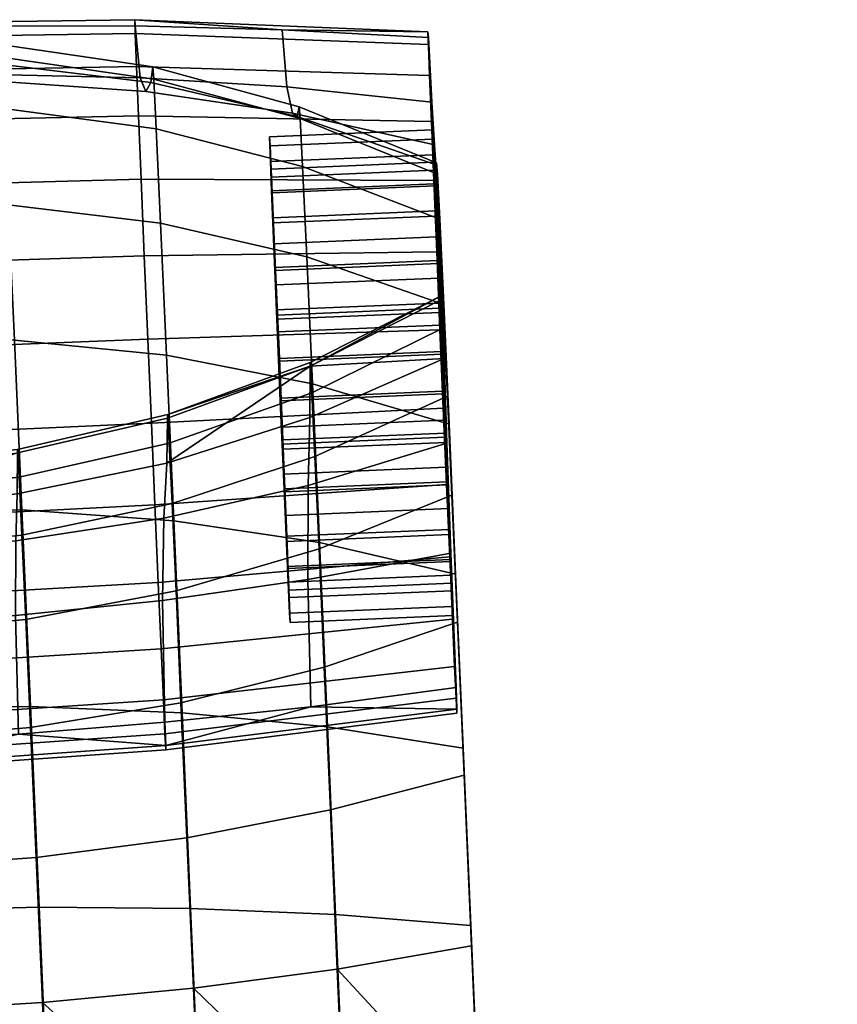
# Model space of a CAD drawing. Header units: millimetres. Extents: x -295 to 295, y -265 to 327.
# Tile 147 of 155: x 268 to 293, y 195 to 225. Entities that reach past the tile are written whole.
import ezdxf

# ---------------------------------------------------------------- set-up
doc = ezdxf.new("R2010")
doc.units = ezdxf.units.MM
doc.header["$MEASUREMENT"] = 0
doc.layers.add('podrucky', color=7, linetype='Continuous')

msp = doc.modelspace()

# ---------------------------------------------------------------- meshes
at = {"layer": 'podrucky'}
mesh = msp.add_polyface(dxfattribs=at)
corners = [(272.143, 222.722, 606.981), (272.291, 223.006, 619.281), (276.791, 221.957, 619.248), (276.646, 222.066, 606.906), (267.546, 223.044, 607.03), (267.633, 223.571, 619.305), (271.969, 223.152, 594.624), (276.474, 222.869, 594.556), (267.43, 223.245, 594.669), (272.357, 223.487, 631.527), (276.855, 222.255, 631.565), (267.672, 224.168, 631.507), (271.818, 224.744, 582.367), (267.307, 224.738, 582.411), (276.324, 224.627, 582.3), (268.19, 210.363, 618.439), (263.483, 209.911, 618.496), (263.52, 208.552, 607.088), (268.143, 208.916, 607.035), (272.784, 211.307, 618.287), (272.697, 209.608, 606.894), (268.199, 211.616, 629.782), (272.811, 212.684, 629.666), (277.188, 214.281, 629.484), (271.818, 224.514, 577.179), (262.796, 224.374, 577.127), (262.782, 224.803, 579.802), (271.806, 224.934, 579.796), (271.857, 223.494, 574.732), (262.835, 223.331, 574.626), (271.918, 221.98, 572.646), (262.896, 221.783, 572.493), (271.997, 220.031, 570.96), (262.978, 219.79, 570.769), (272.094, 217.681, 569.736), (263.077, 217.389, 569.518), (272.201, 215.111, 569.096), (263.188, 214.761, 568.865), (272.311, 212.535, 569.069), (263.299, 212.128, 568.836), (272.418, 210.02, 569.629), (263.408, 209.557, 569.409), (272.521, 207.638, 570.787), (263.514, 207.122, 570.592), (268.103, 215.08, 656.708), (268.332, 209.87, 661.533), (273.002, 209.536, 660.824), (272.777, 214.619, 656.116), (263.335, 215.101, 656.914), (263.566, 209.848, 661.779), (267.916, 219.243, 650.954), (272.596, 218.681, 650.502), (263.146, 219.299, 651.113), (272.461, 221.575, 644.203), (277.084, 217.643, 649.776), (276.955, 220.42, 643.731), (267.778, 222.209, 644.498), (263.008, 222.289, 644.604), (272.385, 223.11, 637.953), (276.881, 221.893, 637.732), (267.7, 223.781, 638.093), (268.248, 210.874, 639.243), (272.861, 211.915, 639.477), (272.948, 210.062, 644.115), (268.332, 209.086, 643.716), (263.502, 210.387, 639.17), (263.584, 208.622, 643.587), (268.203, 211.725, 634.501), (272.814, 212.797, 634.56), (263.457, 211.227, 634.487), (263.453, 211.119, 629.827)]
mesh.append_faces([[corners[k] for k in face] for face in [(0, 1, 2, 3), (4, 5, 1, 0), (6, 0, 3, 7), (8, 4, 0, 6), (9, 10, 2, 1), (11, 9, 1, 5), (8, 6, 12, 13), (6, 7, 14, 12), (15, 16, 17, 18), (19, 15, 18, 20), (16, 15, 21, 21), (19, 22, 21, 15), (19, 23, 22, 22), (24, 25, 26, 27), (28, 29, 25, 24), (30, 31, 29, 28), (32, 33, 31, 30), (34, 35, 33, 32), (36, 37, 35, 34), (38, 39, 37, 36), (40, 41, 39, 38), (42, 43, 41, 40), (26, 13, 12, 27), (14, 27, 12, 12), (44, 45, 46, 47), (48, 49, 45, 44), (50, 44, 47, 51), (52, 48, 44, 50), (53, 51, 54, 55), (56, 50, 51, 53), (57, 52, 50, 56), (58, 53, 55, 59), (60, 56, 53, 58), (58, 59, 10, 9), (60, 58, 9, 11), (61, 62, 63, 64), (65, 61, 64, 66), (67, 68, 62, 61), (69, 67, 61, 65), (67, 21, 22, 68), (69, 70, 21, 67)]])
mesh = msp.add_polyface(dxfattribs=at)
corners = [(280.857, 223.221, 575.084), (280.82, 224.173, 577.367), (280.963, 220.784, 576.883), (280.809, 224.565, 579.81), (280.936, 221.548, 579.588), (281.039, 218.9, 574.496), (280.913, 221.808, 573.136), (280.986, 219.989, 571.562), (280.82, 224.388, 582.21), (280.953, 221.264, 582.384), (280.928, 222.4, 594.463), (281.02, 219.823, 585.062), (281.123, 217.438, 586.947), (281.303, 214.523, 617.727), (281.006, 221.092, 606.808), (281.055, 220.469, 619.206), (281.248, 216.342, 629.244), (281.074, 220.531, 631.62), (276.855, 222.255, 631.565), (281.074, 220.531, 631.62), (281.055, 220.469, 619.206), (276.791, 221.957, 619.248), (281.006, 221.092, 606.808), (276.646, 222.066, 606.906), (280.928, 222.4, 594.463), (276.474, 222.869, 594.556), (280.82, 224.388, 582.21), (276.324, 224.627, 582.3), (271.818, 224.514, 577.179), (271.806, 224.934, 579.796), (280.809, 224.565, 579.81), (280.82, 224.173, 577.367), (280.857, 223.221, 575.084), (271.857, 223.494, 574.732), (271.918, 221.98, 572.646), (280.913, 221.808, 573.136), (271.997, 220.031, 570.96), (280.986, 219.989, 571.562), (281.1, 220.189, 637.441), (276.881, 221.893, 637.732), (276.955, 220.42, 643.731), (281.17, 218.799, 643.103), (280.979, 220.553, 579.675), (281.106, 217.531, 579.939), (281.002, 219.891, 577.331), (280.993, 220.307, 582.098), (280.963, 220.784, 576.883), (275.968, 220.573, 576.893), (276.043, 218.689, 574.505), (281.039, 218.9, 574.496), (280.953, 221.264, 582.384), (275.957, 221.053, 582.393), (275.94, 221.337, 579.597), (280.936, 221.548, 579.588), (281.02, 219.823, 585.062), (276.023, 219.612, 585.071), (280.979, 220.553, 579.675), (275.982, 220.342, 579.684), (275.998, 220.096, 582.107), (280.993, 220.307, 582.098), (276.055, 218.847, 584.429), (281.05, 219.058, 584.419), (281.002, 219.891, 577.331), (276.006, 219.679, 577.34), (275.982, 220.342, 579.684), (276.006, 219.679, 577.34), (275.968, 220.573, 576.893), (276.043, 218.689, 574.505), (275.957, 221.053, 582.393), (275.94, 221.337, 579.597), (276.023, 219.612, 585.071), (275.998, 220.096, 582.107), (276.055, 218.847, 584.429)]
mesh.append_faces([[corners[k] for k in face] for face in [(0, 1, 2, 2), (3, 4, 1, 1), (1, 4, 2, 2), (5, 6, 0, 0), (0, 2, 5, 5), (7, 6, 5, 5), (8, 9, 3, 3), (8, 10, 11, 11), (11, 9, 8, 8), (10, 12, 11, 11), (9, 4, 3, 3), (13, 14, 15, 15), (16, 15, 17, 17), (18, 19, 20, 21), (22, 23, 21, 20), (23, 22, 24, 25), (25, 24, 26, 27), (28, 29, 30, 31), (27, 26, 30, 30), (30, 29, 27, 27), (31, 32, 33, 28), (34, 33, 32, 35), (36, 34, 35, 37), (38, 39, 40, 41), (39, 38, 19, 18), (42, 43, 44, 44), (43, 42, 45, 45), (46, 47, 48, 49), (50, 51, 52, 53), (54, 55, 51, 50), (53, 52, 47, 46), (56, 57, 58, 59), (59, 58, 60, 61), (62, 63, 57, 56), (64, 65, 66, 66), (67, 66, 65, 65), (68, 64, 69, 69), (66, 69, 64, 64), (70, 71, 68, 68), (64, 68, 71, 71), (71, 70, 72, 72)]])
mesh = msp.add_polyface(dxfattribs=at)
corners = [(245.656, 203.536, 574.955), (244.945, 220.287, 573.203), (245.592, 204.991, 573.039), (245.726, 202.219, 582.055), (244.841, 223.044, 579.876), (245.727, 202.097, 579.584), (245.488, 210.977, 653.962), (245.573, 208.798, 650.348), (245.746, 204.896, 654.297), (245.701, 202.888, 584.367), (244.853, 222.867, 582.277), (245.69, 206.371, 658.227), (245.95, 200.19, 657.452), (254.285, 208.83, 606.928), (249.783, 209.46, 606.718), (250, 206.582, 595.47), (254.505, 206.319, 595.612), (258.883, 208.524, 607.052), (259.043, 206.238, 595.695), (263.52, 208.552, 607.088), (263.593, 206.339, 595.717), (268.143, 208.916, 607.035), (268.135, 206.623, 595.678), (272.697, 209.608, 606.894), (272.648, 207.086, 595.579), (250.197, 202.675, 584.527), (245.547, 207.021, 595.268), (245.701, 202.888, 584.367), (259.213, 202.594, 584.704), (254.702, 202.577, 584.64), (245.425, 210.398, 606.428), (263.725, 202.727, 584.72), (268.231, 202.975, 584.687), (272.729, 203.339, 584.606), (263.514, 207.122, 570.592), (254.495, 206.875, 570.82), (254.393, 209.258, 569.662), (263.408, 209.557, 569.409), (263.604, 205.031, 572.313), (254.584, 204.83, 572.503), (272.61, 205.592, 572.47), (272.521, 207.638, 570.787), (263.676, 203.438, 574.412), (254.654, 203.272, 574.557), (272.68, 204.034, 574.523), (245.508, 206.9, 571.467), (245.412, 209.124, 570.387), (245.656, 203.536, 574.955), (245.592, 204.991, 573.039), (263.566, 209.848, 661.779), (263.831, 203.75, 665.528), (268.594, 203.821, 665.252), (268.332, 209.87, 661.533), (258.814, 209.467, 661.551), (259.078, 203.418, 665.269), (254.188, 208.74, 660.859), (254.443, 202.838, 664.487), (249.785, 207.695, 659.734), (250.03, 202.03, 663.217), (245.69, 206.371, 658.227), (245.923, 201.024, 661.514), (263.699, 206.065, 647.484), (268.449, 206.497, 647.662), (268.596, 203.18, 651.018), (263.844, 202.789, 650.798), (258.932, 206.094, 647.68), (259.078, 202.777, 651.036), (254.256, 206.581, 648.242), (254.407, 203.141, 651.722), (249.773, 207.496, 649.144), (249.934, 203.859, 652.825), (263.584, 208.622, 643.587), (268.332, 209.086, 643.716), (258.814, 208.684, 643.734), (254.135, 209.266, 644.15), (249.645, 210.337, 644.817), (245.746, 204.896, 654.297), (245.573, 208.798, 650.348)]
mesh.append_faces([[corners[k] for k in face] for face in [(0, 1, 2, 2), (3, 4, 5, 5), (6, 7, 8, 8), (9, 10, 3, 3), (11, 6, 8, 8), (8, 12, 11, 11), (13, 14, 15, 16), (17, 13, 16, 18), (19, 17, 18, 20), (21, 19, 20, 22), (23, 21, 22, 24), (25, 15, 26, 27), (28, 18, 16, 29), (29, 16, 15, 25), (15, 14, 30, 26), (18, 28, 31, 20), (32, 22, 20, 31), (33, 24, 22, 32), (34, 35, 36, 37), (38, 39, 35, 34), (40, 38, 34, 41), (42, 43, 39, 38), (44, 42, 38, 40), (45, 46, 36, 35), (47, 48, 39, 43), (48, 45, 35, 39), (49, 50, 51, 52), (53, 54, 50, 49), (55, 56, 54, 53), (57, 58, 56, 55), (57, 59, 60, 58), (61, 62, 63, 64), (65, 61, 64, 66), (67, 65, 66, 68), (69, 67, 68, 70), (71, 72, 62, 61), (73, 71, 61, 65), (74, 73, 65, 67), (75, 74, 67, 69), (76, 77, 69, 70)]])
mesh = msp.add_polyface(dxfattribs=at)
corners = [(281.178, 215.397, 569.823), (281.078, 217.796, 570.42), (281.148, 216.224, 573.053), (280.986, 219.989, 571.562), (281.039, 218.9, 574.496), (280.928, 222.4, 594.463), (281.238, 214.737, 587.712), (281.123, 217.438, 586.947), (281.393, 211.919, 606.362), (281.006, 221.092, 606.808), (281.074, 220.531, 631.62), (281.1, 220.189, 637.441), (281.252, 216.47, 634.797), (281.248, 216.342, 629.244), (281.17, 218.799, 643.103), (281.305, 215.469, 640.377), (281.404, 213.366, 645.64), (281.303, 214.523, 617.727), (281.055, 220.469, 619.206), (281.291, 216.178, 648.809), (281.515, 208.542, 595.202), (272.094, 217.681, 569.736), (271.997, 220.031, 570.96), (280.986, 219.989, 571.562), (281.078, 217.796, 570.42), (272.201, 215.111, 569.096), (281.178, 215.397, 569.823), (272.596, 218.681, 650.502), (272.777, 214.619, 656.116), (277.258, 213.744, 655.165), (277.084, 217.643, 649.776), (281.17, 218.799, 643.103), (276.955, 220.42, 643.731), (281.291, 216.178, 648.809), (281.252, 216.47, 634.797), (277.188, 214.281, 629.484), (281.248, 216.342, 629.244), (281.186, 215.546, 577.101), (281.066, 218.258, 575.262), (281.002, 219.891, 577.331), (281.106, 217.531, 579.939), (281.162, 215.939, 574.012), (281.05, 219.058, 584.419), (281.174, 216.068, 583.078), (280.993, 220.307, 582.098), (281.24, 214.649, 586.716), (281.141, 216.991, 586.053), (281.039, 218.9, 574.496), (276.043, 218.689, 574.505), (276.153, 216.013, 573.063), (281.148, 216.224, 573.053), (281.123, 217.438, 586.947), (276.127, 217.227, 586.956), (276.023, 219.612, 585.071), (281.02, 219.823, 585.062), (281.238, 214.737, 587.712), (276.243, 214.525, 587.721), (281.05, 219.058, 584.419), (276.055, 218.847, 584.429), (276.145, 216.78, 586.062), (281.141, 216.991, 586.053), (281.066, 218.258, 575.262), (276.071, 218.047, 575.271), (276.006, 219.679, 577.34), (281.002, 219.891, 577.331), (281.162, 215.939, 574.012), (276.167, 215.728, 574.021), (276.245, 214.438, 586.725), (281.24, 214.649, 586.716), (276.071, 218.047, 575.271), (276.167, 215.728, 574.021), (276.153, 216.013, 573.063), (276.006, 219.679, 577.34), (276.043, 218.689, 574.505), (276.145, 216.78, 586.062), (276.127, 217.227, 586.956), (276.243, 214.525, 587.721), (276.055, 218.847, 584.429), (276.023, 219.612, 585.071), (276.189, 215.335, 577.111), (281.186, 215.546, 577.101), (281.106, 217.531, 579.939), (276.111, 217.32, 579.948), (276.111, 217.32, 579.948), (281.106, 217.531, 579.939), (281.174, 216.068, 583.078), (276.178, 215.857, 583.088)]
mesh.append_faces([[corners[k] for k in face] for face in [(0, 1, 2, 2), (3, 2, 1, 1), (4, 2, 3, 3), (5, 6, 7, 7), (8, 5, 9, 9), (10, 11, 12, 12), (13, 10, 12, 12), (14, 15, 11, 11), (15, 12, 11, 11), (16, 15, 14, 14), (17, 18, 13, 13), (16, 14, 19, 19), (8, 20, 5, 5), (21, 22, 23, 24), (25, 21, 24, 26), (27, 28, 29, 30), (31, 32, 30, 33), (34, 35, 36, 36), (37, 38, 39, 39), (40, 37, 39, 39), (41, 38, 37, 37), (42, 43, 44, 44), (45, 43, 46, 46), (42, 46, 43, 43), (44, 43, 40, 40), (47, 48, 49, 50), (51, 52, 53, 54), (55, 56, 52, 51), (57, 58, 59, 60), (61, 62, 63, 64), (65, 66, 62, 61), (60, 59, 67, 68), (69, 70, 71, 71), (72, 69, 73, 73), (71, 73, 69, 69), (74, 75, 76, 76), (75, 74, 77, 77), (75, 77, 78, 78), (79, 80, 81, 82), (83, 84, 85, 86)]])
mesh = msp.add_polyface(dxfattribs=at)
corners = [(281.178, 215.397, 569.823), (281.148, 216.224, 573.053), (281.267, 213.431, 572.769), (281.279, 212.992, 569.798), (281.38, 210.645, 570.32), (280.928, 222.4, 594.463), (281.515, 208.542, 595.202), (281.238, 214.737, 587.712), (281.393, 211.919, 606.362), (281.006, 221.092, 606.808), (281.303, 214.523, 617.727), (281.356, 211.943, 587.428), (281.541, 210.319, 650.282), (281.404, 213.366, 645.64), (281.291, 216.178, 648.809), (281.455, 212.498, 653.895), (281.393, 211.919, 606.362), (281.303, 214.523, 617.727), (277.18, 212.709, 618.047), (277.129, 210.616, 606.667), (277.188, 214.281, 629.484), (272.784, 211.307, 618.287), (281.248, 216.342, 629.244), (281.178, 215.397, 569.823), (281.279, 212.992, 569.798), (272.311, 212.535, 569.069), (272.201, 215.111, 569.096), (277.258, 213.744, 655.165), (281.455, 212.498, 653.895), (281.291, 216.178, 648.809), (277.084, 217.643, 649.776), (272.814, 212.797, 634.56), (277.192, 214.4, 634.66), (277.242, 213.468, 639.86), (272.861, 211.915, 639.477), (277.334, 211.507, 644.766), (281.305, 215.469, 640.377), (281.404, 213.366, 645.64), (281.252, 216.47, 634.797), (272.811, 212.684, 629.666), (281.265, 213.518, 573.765), (281.162, 215.939, 574.012), (281.186, 215.546, 577.101), (281.174, 216.068, 583.078), (281.24, 214.649, 586.716), (281.32, 212.621, 583.38), (281.365, 211.176, 574.428), (281.332, 212.098, 577.403), (281.343, 212.228, 586.47), (281.148, 216.224, 573.053), (276.153, 216.013, 573.063), (276.271, 213.219, 572.778), (281.267, 213.431, 572.769), (281.356, 211.943, 587.428), (276.361, 211.731, 587.437), (276.243, 214.525, 587.721), (281.238, 214.737, 587.712), (281.365, 211.176, 574.428), (276.369, 210.965, 574.438), (276.27, 213.306, 573.775), (281.265, 213.518, 573.765), (281.24, 214.649, 586.716), (276.245, 214.438, 586.725), (276.348, 212.017, 586.479), (281.343, 212.228, 586.47), (276.167, 215.728, 574.021), (281.162, 215.939, 574.012), (276.27, 213.306, 573.775), (276.271, 213.219, 572.778), (276.167, 215.728, 574.021), (276.243, 214.525, 587.721), (276.361, 211.731, 587.437), (276.348, 212.017, 586.479), (276.153, 216.013, 573.063), (276.245, 214.438, 586.725), (276.145, 216.78, 586.062), (276.178, 215.857, 583.088), (281.174, 216.068, 583.078), (281.32, 212.621, 583.38), (276.324, 212.409, 583.389), (276.336, 211.887, 577.412), (281.332, 212.098, 577.403), (281.186, 215.546, 577.101), (276.189, 215.335, 577.111), (276.403, 210.424, 580.551), (276.189, 215.335, 577.111), (276.111, 217.32, 579.948), (276.178, 215.857, 583.088), (276.336, 211.887, 577.412), (276.324, 212.409, 583.389)]
mesh.append_faces([[corners[k] for k in face] for face in [(0, 1, 2, 2), (2, 3, 0, 0), (4, 3, 2, 2), (5, 6, 7, 7), (8, 9, 10, 10), (6, 11, 7, 7), (12, 13, 14, 14), (15, 12, 14, 14), (16, 17, 18, 19), (18, 20, 21, 21), (18, 17, 20, 20), (17, 22, 20, 20), (23, 24, 25, 26), (27, 28, 29, 30), (31, 32, 33, 34), (35, 33, 36, 37), (38, 36, 33, 32), (31, 20, 32, 32), (32, 20, 38, 38), (31, 39, 20, 20), (40, 41, 42, 42), (43, 44, 45, 45), (46, 40, 47, 47), (44, 48, 45, 45), (40, 42, 47, 47), (49, 50, 51, 52), (53, 54, 55, 56), (57, 58, 59, 60), (61, 62, 63, 64), (60, 59, 65, 66), (67, 68, 69, 69), (70, 71, 72, 72), (68, 73, 69, 69), (70, 74, 75, 75), (72, 74, 70, 70), (76, 77, 78, 79), (80, 81, 82, 83), (84, 85, 86, 86), (87, 84, 86, 86), (85, 84, 88, 88), (89, 84, 87, 87)]])
mesh = msp.add_polyface(dxfattribs=at)
corners = [(281.383, 210.729, 573.534), (281.38, 210.645, 570.32), (281.267, 213.431, 572.769), (281.476, 208.421, 571.401), (281.56, 206.512, 572.972), (281.486, 208.343, 575.419), (281.467, 209.267, 585.985), (281.356, 211.943, 587.428), (281.515, 208.542, 595.202), (281.658, 207.892, 658.16), (281.713, 206.417, 654.231), (281.455, 212.498, 653.895), (281.541, 210.319, 650.282), (277.129, 210.616, 606.667), (272.697, 209.608, 606.894), (272.648, 207.086, 595.579), (277.115, 207.728, 595.42), (277.18, 212.709, 618.047), (272.784, 211.307, 618.287), (281.515, 208.542, 595.202), (281.393, 211.919, 606.362), (272.418, 210.02, 569.629), (272.311, 212.535, 569.069), (281.279, 212.992, 569.798), (281.38, 210.645, 570.32), (272.521, 207.638, 570.787), (281.476, 208.421, 571.401), (272.777, 214.619, 656.116), (273.002, 209.536, 660.824), (277.473, 208.865, 659.683), (277.258, 213.744, 655.165), (281.455, 212.498, 653.895), (281.658, 207.892, 658.16), (272.948, 210.062, 644.115), (277.334, 211.507, 644.766), (277.462, 208.667, 649.093), (273.069, 207.376, 648.207), (272.861, 211.915, 639.477), (277.242, 213.468, 639.86), (281.404, 213.366, 645.64), (281.541, 210.319, 650.282), (281.332, 212.098, 577.403), (281.512, 207.86, 578.383), (281.455, 209.109, 576.062), (281.365, 211.176, 574.428), (281.398, 210.635, 580.542), (281.438, 209.909, 585.219), (281.32, 212.621, 583.38), (281.343, 212.228, 586.47), (281.504, 208.276, 583.15), (281.527, 207.614, 580.806), (281.467, 209.267, 585.985), (276.471, 209.055, 585.995), (276.361, 211.731, 587.437), (281.356, 211.943, 587.428), (281.267, 213.431, 572.769), (276.271, 213.219, 572.778), (276.387, 210.517, 573.543), (281.383, 210.729, 573.534), (276.49, 208.132, 575.428), (281.486, 208.343, 575.419), (281.455, 209.109, 576.062), (276.46, 208.897, 576.071), (276.369, 210.965, 574.438), (281.365, 211.176, 574.428), (281.343, 212.228, 586.47), (276.348, 212.017, 586.479), (276.443, 209.698, 585.229), (281.438, 209.909, 585.219), (276.508, 208.065, 583.159), (281.504, 208.276, 583.15), (276.387, 210.517, 573.543), (276.46, 208.897, 576.071), (276.49, 208.132, 575.428), (276.369, 210.965, 574.438), (276.271, 213.219, 572.778), (276.27, 213.306, 573.775), (276.361, 211.731, 587.437), (276.471, 209.055, 585.995), (276.443, 209.698, 585.229), (276.508, 208.065, 583.159), (276.348, 212.017, 586.479), (276.324, 212.409, 583.389), (281.32, 212.621, 583.38), (281.398, 210.635, 580.542), (276.403, 210.424, 580.551), (276.403, 210.424, 580.551), (281.398, 210.635, 580.542), (281.332, 212.098, 577.403), (276.336, 211.887, 577.412)]
mesh.append_faces([[corners[k] for k in face] for face in [(0, 1, 2, 2), (0, 3, 1, 1), (4, 3, 0, 0), (5, 4, 0, 0), (6, 7, 8, 8), (9, 10, 11, 11), (12, 11, 10, 10), (13, 14, 15, 16), (17, 18, 14, 13), (13, 16, 19, 20), (21, 22, 23, 24), (25, 21, 24, 26), (27, 28, 29, 30), (31, 30, 29, 32), (33, 34, 35, 36), (37, 38, 34, 33), (35, 34, 39, 40), (41, 42, 43, 43), (44, 41, 43, 43), (45, 42, 41, 41), (46, 47, 48, 48), (45, 47, 49, 49), (46, 49, 47, 47), (50, 45, 49, 49), (50, 42, 45, 45), (51, 52, 53, 54), (55, 56, 57, 58), (58, 57, 59, 60), (61, 62, 63, 64), (65, 66, 67, 68), (68, 67, 69, 70), (71, 72, 73, 73), (74, 71, 75, 75), (75, 76, 74, 74), (72, 71, 74, 74), (77, 78, 79, 79), (80, 79, 78, 78), (79, 81, 77, 77), (82, 83, 84, 85), (86, 87, 88, 89)]])
mesh = msp.add_polyface(dxfattribs=at)
corners = [(281.486, 208.343, 575.419), (281.625, 205.057, 574.889), (281.56, 206.512, 572.972), (281.553, 206.902, 578.097), (281.67, 204.077, 577.087), (281.569, 206.619, 580.893), (281.693, 203.618, 579.517), (281.693, 203.739, 581.988), (281.67, 204.409, 584.3), (281.542, 207.383, 583.598), (281.467, 209.267, 585.985), (281.515, 208.542, 595.202), (281.658, 207.892, 658.16), (281.891, 202.546, 661.447), (281.918, 201.711, 657.385), (281.713, 206.417, 654.231), (277.209, 203.817, 584.477), (277.115, 207.728, 595.42), (272.648, 207.086, 595.579), (272.729, 203.339, 584.606), (281.67, 204.409, 584.3), (281.515, 208.542, 595.202), (272.61, 205.592, 572.47), (272.521, 207.638, 570.787), (281.476, 208.421, 571.401), (281.56, 206.512, 572.972), (272.68, 204.034, 574.523), (281.625, 205.057, 574.889), (281.67, 204.077, 577.087), (272.729, 202.984, 576.878), (281.693, 203.739, 581.988), (272.754, 202.622, 582.13), (273.002, 209.536, 660.824), (273.258, 203.634, 664.452), (277.719, 203.201, 663.166), (277.473, 208.865, 659.683), (268.332, 209.87, 661.533), (268.594, 203.821, 665.252), (281.658, 207.892, 658.16), (281.891, 202.546, 661.447), (273.069, 207.376, 648.207), (277.462, 208.667, 649.093), (277.622, 205.03, 652.774), (273.221, 203.937, 651.687), (268.449, 206.497, 647.662), (268.596, 203.18, 651.018), (268.332, 209.086, 643.716), (272.948, 210.062, 644.115), (281.713, 206.417, 654.231), (281.918, 201.711, 657.385), (277.812, 200.644, 655.713), (281.541, 210.319, 650.282), (281.569, 206.619, 580.893), (276.574, 206.407, 580.903), (276.547, 207.172, 583.607), (281.542, 207.383, 583.598), (276.471, 209.055, 585.995), (281.467, 209.267, 585.985), (281.486, 208.343, 575.419), (276.49, 208.132, 575.428), (276.557, 206.691, 578.107), (281.553, 206.902, 578.097), (281.512, 207.86, 578.383), (276.517, 207.648, 578.392), (276.46, 208.897, 576.071), (281.455, 209.109, 576.062), (281.504, 208.276, 583.15), (276.508, 208.065, 583.159), (276.531, 207.403, 580.816), (281.527, 207.614, 580.806), (276.517, 207.648, 578.392), (276.49, 208.132, 575.428), (276.46, 208.897, 576.071), (276.531, 207.403, 580.816), (276.557, 206.691, 578.107), (276.547, 207.172, 583.607), (276.574, 206.407, 580.903), (276.471, 209.055, 585.995), (276.508, 208.065, 583.159)]
mesh.append_faces([[corners[k] for k in face] for face in [(0, 1, 2, 2), (0, 3, 4, 4), (3, 5, 6, 6), (6, 4, 3, 3), (1, 0, 4, 4), (7, 6, 5, 5), (8, 7, 9, 9), (8, 10, 11, 11), (9, 10, 8, 8), (12, 13, 14, 14), (14, 15, 12, 12), (9, 7, 5, 5), (16, 17, 18, 19), (20, 21, 17, 16), (22, 23, 24, 25), (26, 22, 25, 27), (27, 28, 29, 26), (20, 16, 30, 30), (31, 30, 16, 16), (32, 33, 34, 35), (36, 37, 33, 32), (38, 35, 34, 39), (40, 41, 42, 43), (44, 40, 43, 45), (46, 47, 40, 44), (48, 49, 50, 42), (51, 48, 42, 41), (52, 53, 54, 55), (55, 54, 56, 57), (58, 59, 60, 61), (61, 60, 53, 52), (62, 63, 64, 65), (66, 67, 68, 69), (69, 68, 63, 62), (70, 71, 72, 72), (73, 74, 70, 70), (71, 70, 74, 74), (75, 76, 73, 73), (74, 73, 76, 76), (77, 75, 78, 78), (73, 78, 75, 75)]])
mesh = msp.add_polyface(dxfattribs=at)
corners = [(245.923, 201.024, 661.514), (245.69, 206.371, 658.227), (245.95, 200.19, 657.452), (246.176, 194.946, 659.592), (281.918, 201.711, 657.385), (281.891, 202.546, 661.447), (282.145, 196.467, 659.526), (263.726, 202.364, 576.819), (254.703, 202.221, 576.911), (254.654, 203.272, 574.557), (263.676, 203.438, 574.412), (272.729, 202.984, 576.878), (272.68, 204.034, 574.523), (263.752, 201.86, 579.482), (254.729, 201.729, 579.516), (272.754, 202.491, 579.482), (263.752, 201.993, 582.188), (254.729, 201.859, 582.163), (272.754, 202.622, 582.13), (245.702, 202.556, 577.153), (245.656, 203.536, 574.955), (245.727, 202.097, 579.584), (245.726, 202.219, 582.055), (250.197, 202.675, 584.527), (245.701, 202.888, 584.367), (254.702, 202.577, 584.64), (263.725, 202.727, 584.72), (259.213, 202.594, 584.704), (268.231, 202.975, 584.687), (281.67, 204.077, 577.087), (281.693, 203.618, 579.517), (272.729, 203.339, 584.606), (281.693, 203.739, 581.988), (277.209, 203.817, 584.477), (273.258, 203.634, 664.452), (273.516, 197.617, 666.724), (277.967, 197.427, 665.346), (277.719, 203.201, 663.166), (268.594, 203.821, 665.252), (268.859, 197.655, 667.581), (263.831, 203.75, 665.528), (264.098, 197.533, 667.876), (259.078, 203.418, 665.269), (259.343, 197.252, 667.598), (254.443, 202.838, 664.487), (254.702, 196.821, 666.759), (250.03, 202.03, 663.217), (250.279, 196.256, 665.398), (282.125, 197.095, 663.506), (281.891, 202.546, 661.447), (245.923, 201.024, 661.514), (246.156, 195.574, 663.572), (273.221, 203.937, 651.687), (277.622, 205.03, 652.774), (277.812, 200.644, 655.713), (273.402, 199.79, 654.467), (268.596, 203.18, 651.018), (268.77, 199.18, 653.699), (263.844, 202.789, 650.798), (264.016, 198.84, 653.445), (259.078, 202.777, 651.036), (259.252, 198.778, 653.717), (254.407, 203.141, 651.722), (254.588, 198.994, 654.502), (249.934, 203.859, 652.825), (250.125, 199.473, 655.765), (281.918, 201.711, 657.385), (282.145, 196.467, 659.526), (278.023, 195.756, 657.709), (245.95, 200.19, 657.452), (245.746, 204.896, 654.297)]
mesh.append_faces([[corners[k] for k in face] for face in [(0, 1, 2, 2), (3, 0, 2, 2), (4, 5, 6, 6), (7, 8, 9, 10), (11, 7, 10, 12), (13, 14, 8, 7), (15, 13, 7, 11), (16, 17, 14, 13), (18, 16, 13, 15), (19, 20, 9, 8), (8, 14, 21, 19), (22, 21, 14, 17), (22, 23, 24, 24), (17, 23, 22, 22), (23, 17, 25, 25), (26, 27, 16, 16), (17, 16, 27, 27), (28, 26, 16, 16), (27, 25, 17, 17), (15, 11, 29, 30), (31, 28, 18, 18), (18, 15, 30, 32), (18, 33, 31, 31), (18, 28, 16, 16), (34, 35, 36, 37), (38, 39, 35, 34), (40, 41, 39, 38), (42, 43, 41, 40), (44, 45, 43, 42), (46, 47, 45, 44), (36, 48, 49, 37), (46, 50, 51, 47), (52, 53, 54, 55), (56, 52, 55, 57), (58, 56, 57, 59), (60, 58, 59, 61), (62, 60, 61, 63), (64, 62, 63, 65), (66, 67, 68, 54), (64, 65, 69, 70)]])
mesh = msp.add_polyface(dxfattribs=at)
corners = [(246.156, 195.574, 663.572), (246.176, 194.946, 659.592), (246.408, 189.493, 660.622), (246.401, 189.841, 664.607), (257.424, -70.001, 683.317), (245.923, 201.024, 661.514), (281.891, 202.546, 661.447), (282.125, 197.095, 663.506), (282.145, 196.467, 659.526), (282.369, 191.362, 664.541), (282.377, 191.014, 660.556), (282.369, 191.362, 664.541), (278.227, 191.353, 666.443), (293.384, -68.132, 687.235), (282.125, 197.095, 663.506), (277.967, 197.427, 665.346), (273.786, 191.288, 667.867), (273.516, 197.617, 666.724), (268.859, 197.655, 667.581), (269.136, 191.169, 668.752), (264.098, 197.533, 667.876), (264.377, 190.993, 669.057), (259.619, 190.766, 668.769), (259.343, 197.252, 667.598), (250.537, 190.182, 666.494), (254.973, 190.493, 667.902), (254.702, 196.821, 666.759), (250.279, 196.256, 665.398), (246.401, 189.841, 664.607), (246.156, 195.574, 663.572), (289.255, -68.821, 681.363), (278.24, 190.673, 658.669), (282.377, 191.014, 660.556), (284.82, -69.132, 679.956), (273.806, 190.362, 657.261), (273.402, 199.79, 654.467), (277.812, 200.644, 655.713), (278.023, 195.756, 657.709), (273.601, 195.168, 656.354), (268.77, 199.18, 653.699), (268.961, 194.724, 655.518), (264.016, 198.84, 653.445), (264.205, 194.439, 655.242), (259.252, 198.778, 653.717), (259.444, 194.321, 655.536), (254.588, 198.994, 654.502), (254.787, 194.372, 656.388), (250.125, 199.473, 655.765), (250.335, 194.585, 657.76), (269.158, 190.089, 656.394), (282.145, 196.467, 659.526), (264.4, 189.862, 656.106), (259.643, 189.686, 656.411), (254.992, 189.566, 657.296), (250.552, 189.502, 658.72), (246.408, 189.493, 660.622), (246.176, 194.946, 659.592), (245.95, 200.19, 657.452)]
mesh.append_faces([[corners[k] for k in face] for face in [(0, 1, 2, 2), (2, 3, 0, 0), (4, 3, 2, 2), (5, 1, 0, 0), (6, 7, 8, 8), (9, 10, 7, 7), (8, 7, 10, 10), (11, 12, 13, 13), (14, 15, 12, 11), (16, 12, 15, 17), (17, 18, 19, 16), (18, 20, 21, 19), (22, 21, 20, 23), (24, 25, 26, 27), (23, 26, 25, 22), (28, 24, 27, 29), (30, 31, 32, 32), (33, 34, 31, 31), (35, 36, 37, 38), (39, 35, 38, 40), (41, 39, 40, 42), (43, 41, 42, 44), (45, 43, 44, 46), (47, 45, 46, 48), (31, 37, 32, 32), (31, 34, 38, 38), (34, 49, 40, 40), (32, 37, 50, 50), (34, 40, 38, 38), (31, 38, 37, 37), (40, 49, 51, 42), (42, 51, 52, 52), (44, 52, 53, 53), (46, 53, 54, 54), (48, 54, 55, 55), (52, 44, 42, 42), (54, 48, 46, 46), (53, 46, 44, 44), (47, 48, 56, 57), (55, 56, 48, 48)]])

doc.saveas('drawing.dxf')
